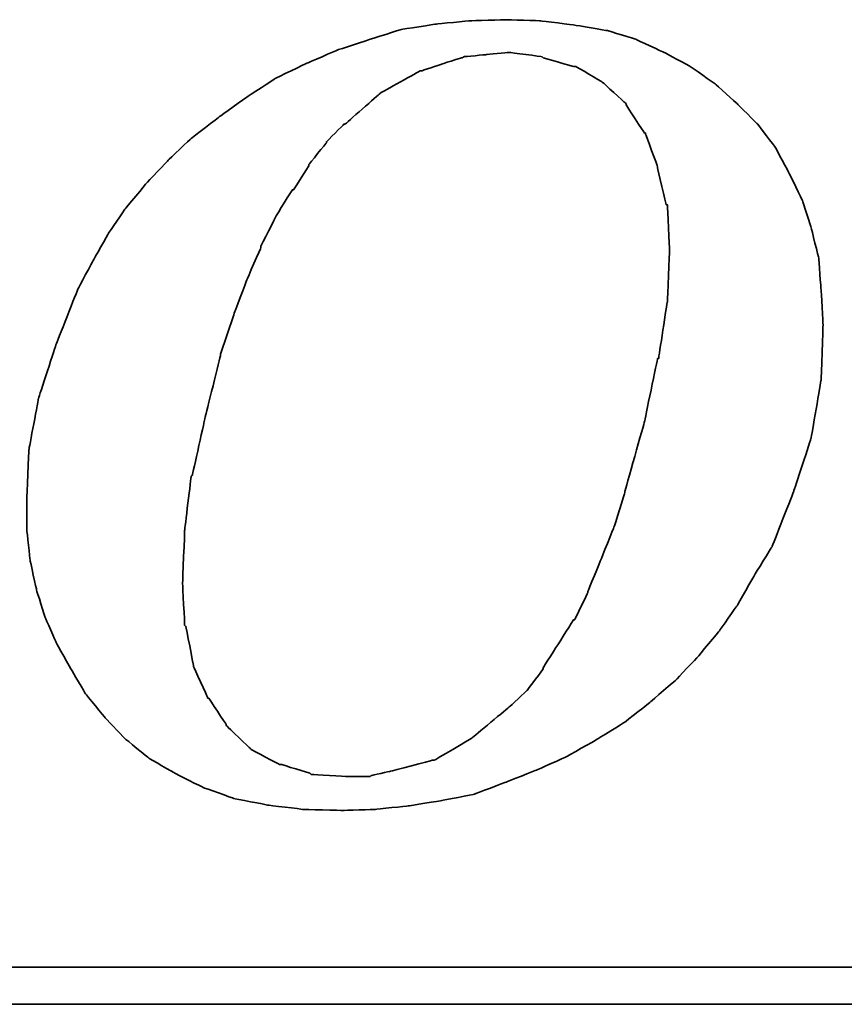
# Model space of a CAD drawing. Header units: inches. Extents: x 28 to 245, y 52 to 171.
# Tile 43 of 49: x 203.86 to 206.51, y 111.65 to 114.82. Entities that reach past the tile are written whole.
import ezdxf

# ---------------------------------------------------------------- set-up
doc = ezdxf.new("R2010")
doc.units = ezdxf.units.IN
doc.header["$LTSCALE"] = 0.1
doc.layers.add('layer 1', color=7, linetype='Continuous')

# ---------------------------------------------------------------- blocks, each defined once
blk = doc.blocks.new('TBI MOTION logo(完整正式版)')
at = {"layer": 'layer 1', "color": 22, "lineweight": 35}
for points, knots in [([(35.79625, -6.98375), (35.79625, -6.98375), (36.23125, -7.43875), (36.23125, -7.43875), (36.23125, -7.43875), (36.23125, -7.43875), (36.75625, -7.87125), (36.75625, -7.87125), (36.75625, -7.87125), (36.75625, -7.87125), (37.33125, -8.20375), (37.33125, -8.20375), (37.33125, -8.20375), (37.33125, -8.20375), (37.95625, -8.51875), (37.95625, -8.51875), (37.95625, -8.51875), (37.95625, -8.51875), (38.62625, -8.75875), (38.62625, -8.75875), (38.62625, -8.75875), (38.62625, -8.75875), (39.37125, -8.90375), (39.37125, -8.90375), (39.37125, -8.90375), (39.37125, -8.90375), (40.14125, -8.99875), (40.14125, -8.99875), (40.14125, -8.99875), (40.14125, -8.99875), (41.02625, -9.02375), (41.02625, -9.02375), (41.02625, -9.02375), (41.02625, -9.02375), (41.74625, -8.99875), (41.74625, -8.99875), (41.74625, -8.99875), (41.74625, -8.99875), (42.46625, -8.92375), (42.46625, -8.92375), (42.46625, -8.92375), (42.46625, -8.92375), (43.21125, -8.80625), (43.21125, -8.80625), (43.21125, -8.80625), (43.21125, -8.80625), (43.93125, -8.66375), (43.93125, -8.66375), (43.93125, -8.66375), (43.93125, -8.66375), (44.62625, -8.39875), (44.62625, -8.39875), (44.62625, -8.39875), (44.62625, -8.39875), (45.29625, -8.13375), (45.29625, -8.13375), (45.29625, -8.13375), (45.29625, -8.13375), (45.94625, -7.84375), (45.94625, -7.84375), (45.94625, -7.84375), (45.94625, -7.84375), (46.61625, -7.46375), (46.61625, -7.46375), (46.61625, -7.46375), (46.61625, -7.46375), (47.24125, -7.07875), (47.24125, -7.07875), (47.24125, -7.07875), (47.24125, -7.07875), (47.81625, -6.62375), (47.81625, -6.62375), (47.81625, -6.62375), (47.81625, -6.62375), (48.36875, -6.14375), (48.36875, -6.14375), (48.36875, -6.14375), (48.36875, -6.14375), (48.84625, -5.64125), (48.84625, -5.64125), (48.84625, -5.64125), (48.84625, -5.64125), (49.32625, -5.06375), (49.32625, -5.06375), (49.32625, -5.06375), (49.32625, -5.06375), (49.71125, -4.51374), (49.71125, -4.51374), (49.71125, -4.51374), (49.71125, -4.51374), (50.09625, -3.83874), (50.09625, -3.83874), (50.09625, -3.83874), (50.09625, -3.83874), (50.48125, -3.21374), (50.48125, -3.21374), (50.48125, -3.21374), (50.48125, -3.21374), (50.96125, -1.99125), (50.96125, -1.99125), (50.96125, -1.99125), (50.96125, -1.99125), (51.34375, -0.81875), (51.34375, -0.81875), (51.34375, -0.81875), (51.34375, -0.81875), (51.56125, 0.45624), (51.56125, 0.45624), (51.56125, 0.45624), (51.56125, 0.45624), (51.60625, 1.67624), (51.60625, 1.67624), (51.60625, 1.67624), (51.60625, 1.67624), (51.56125, 2.44625), (51.56125, 2.44625), (51.56125, 2.44625), (51.56125, 2.44625), (51.51125, 3.14125), (51.51125, 3.14125), (51.51125, 3.14125), (51.51125, 3.14125), (51.34375, 3.81125), (51.34375, 3.81125), (51.34375, 3.81125), (51.34375, 3.81125), (51.15125, 4.41125), (51.15125, 4.41125), (51.15125, 4.41125), (51.15125, 4.41125), (50.86125, 5.01125), (50.86125, 5.01125), (50.86125, 5.01125), (50.86125, 5.01125), (50.55125, 5.58875), (50.55125, 5.58875), (50.55125, 5.58875), (50.55125, 5.58875), (50.16625, 6.09125), (50.16625, 6.09125), (50.16625, 6.09125), (50.16625, 6.09125), (49.71125, 6.54875), (49.71125, 6.54875), (49.71125, 6.54875), (49.71125, 6.54875), (49.23125, 6.98125), (49.23125, 6.98125), (49.23125, 6.98125), (49.23125, 6.98125), (48.67875, 7.36625), (48.67875, 7.36625), (48.67875, 7.36625), (48.67875, 7.36625), (48.10375, 7.67625), (48.10375, 7.67625), (48.10375, 7.67625), (48.10375, 7.67625), (47.48125, 7.96375), (47.48125, 7.96375), (47.48125, 7.96375), (47.48125, 7.96375), (46.85625, 8.15625), (46.85625, 8.15625), (46.85625, 8.15625), (46.85625, 8.15625), (46.13625, 8.27624), (46.13625, 8.27624), (46.13625, 8.27624), (46.13625, 8.27624), (45.39125, 8.37125), (45.39125, 8.37125), (45.39125, 8.37125), (45.39125, 8.37125), (44.62625, 8.39624), (44.62625, 8.39624), (44.62625, 8.39624), (44.62625, 8.39624), (43.83625, 8.37125), (43.83625, 8.37125), (43.83625, 8.37125), (43.83625, 8.37125), (43.09125, 8.30125), (43.09125, 8.30125), (43.09125, 8.30125), (43.09125, 8.30125), (42.32125, 8.18125), (42.32125, 8.18125), (42.32125, 8.18125), (42.32125, 8.18125), (41.62875, 7.96375), (41.62875, 7.96375), (41.62875, 7.96375), (41.62875, 7.96375), (40.90625, 7.72625), (40.90625, 7.72625), (40.90625, 7.72625), (40.90625, 7.72625), (40.23624, 7.43625), (40.23624, 7.43625), (40.23624, 7.43625), (40.23624, 7.43625), (39.54124, 7.10125), (39.54124, 7.10125), (39.54124, 7.10125), (39.54124, 7.10125), (38.91625, 6.69125), (38.91625, 6.69125), (38.91625, 6.69125), (38.91625, 6.69125), (38.31625, 6.26125), (38.31625, 6.26125), (38.31625, 6.26125), (38.31625, 6.26125), (37.69125, 5.78125), (37.69125, 5.78125), (37.69125, 5.78125), (37.69125, 5.78125), (37.18625, 5.30125), (37.18625, 5.30125), (37.18625, 5.30125), (37.18625, 5.30125), (36.70625, 4.79624), (36.70625, 4.79624), (36.70625, 4.79624), (36.70625, 4.79624), (36.23125, 4.22125), (36.23125, 4.22125), (36.23125, 4.22125), (36.23125, 4.22125), (35.87124, 3.69375), (35.87124, 3.69375), (35.87124, 3.69375), (35.87124, 3.69375), (35.53125, 3.09125), (35.53125, 3.09125), (35.53125, 3.09125), (35.53125, 3.09125), (35.19875, 2.47125), (35.19875, 2.47125), (35.19875, 2.47125), (35.19875, 2.47125), (34.71625, 1.24625), (34.71625, 1.24625), (34.71625, 1.24625), (34.71625, 1.24625), (34.33125, 0.06874), (34.33125, 0.06874), (34.33125, 0.06874), (34.33125, 0.06874), (34.11625, -1.07875), (34.11625, -1.07875), (34.11625, -1.07875), (34.11625, -1.07875), (34.07125, -2.15875), (34.07125, -2.15875), (34.07125, -2.15875), (34.07125, -2.15875), (34.07125, -2.85375), (34.07125, -2.85375), (34.07125, -2.85375), (34.07125, -2.85375), (34.14125, -3.50375), (34.14125, -3.50375), (34.14125, -3.50375), (34.14125, -3.50375), (34.28625, -4.17375), (34.28625, -4.17375), (34.28625, -4.17375), (34.28625, -4.17375), (34.47625, -4.77624), (34.47625, -4.77624), (34.47625, -4.77624), (34.47625, -4.77624), (34.71625, -5.32625), (34.71625, -5.32625), (34.71625, -5.32625), (34.71625, -5.32625), (35.05375, -5.92875), (35.05375, -5.92875), (35.05375, -5.92875), (35.05375, -5.92875), (35.36375, -6.45375), (35.36375, -6.45375), (35.36375, -6.45375), (35.36375, -6.45375), (35.79625, -6.98375), (35.79625, -6.98375)], [0, 0, 0, 0, 0.01388889, 0.01388889, 0.01388889, 0.0138889, 0.02777778, 0.02777778, 0.02777778, 0.02777779, 0.04166667, 0.04166667, 0.04166667, 0.04166668, 0.05555556, 0.05555556, 0.05555556, 0.05555557, 0.06944444, 0.06944444, 0.06944444, 0.06944445, 0.08333333, 0.08333333, 0.08333333, 0.08333334, 0.09722222, 0.09722222, 0.09722222, 0.09722223, 0.11111111, 0.11111111, 0.11111111, 0.11111112, 0.125, 0.125, 0.125, 0.12500001, 0.13888889, 0.13888889, 0.13888889, 0.1388889, 0.15277778, 0.15277778, 0.15277778, 0.15277779, 0.16666667, 0.16666667, 0.16666667, 0.16666668, 0.18055556, 0.18055556, 0.18055556, 0.18055557, 0.19444444, 0.19444444, 0.19444444, 0.19444445, 0.20833333, 0.20833333, 0.20833333, 0.20833334, 0.22222222, 0.22222222, 0.22222222, 0.22222223, 0.23611111, 0.23611111, 0.23611111, 0.23611112, 0.25, 0.25, 0.25, 0.25000001, 0.26388889, 0.26388889, 0.26388889, 0.2638889, 0.27777778, 0.27777778, 0.27777778, 0.27777779, 0.29166667, 0.29166667, 0.29166667, 0.29166668, 0.30555556, 0.30555556, 0.30555556, 0.30555557, 0.31944444, 0.31944444, 0.31944444, 0.31944445, 0.33333333, 0.33333333, 0.33333333, 0.33333334, 0.34722222, 0.34722222, 0.34722222, 0.34722223, 0.36111111, 0.36111111, 0.36111111, 0.36111112, 0.375, 0.375, 0.375, 0.37500001, 0.38888889, 0.38888889, 0.38888889, 0.3888889, 0.40277778, 0.40277778, 0.40277778, 0.40277779, 0.41666667, 0.41666667, 0.41666667, 0.41666668, 0.43055556, 0.43055556, 0.43055556, 0.43055557, 0.44444444, 0.44444444, 0.44444444, 0.44444445, 0.45833333, 0.45833333, 0.45833333, 0.45833334, 0.47222222, 0.47222222, 0.47222222, 0.47222223, 0.48611111, 0.48611111, 0.48611111, 0.48611112, 0.5, 0.5, 0.5, 0.50000001, 0.51388889, 0.51388889, 0.51388889, 0.5138889, 0.52777778, 0.52777778, 0.52777778, 0.52777779, 0.54166667, 0.54166667, 0.54166667, 0.54166668, 0.55555556, 0.55555556, 0.55555556, 0.55555557, 0.56944444, 0.56944444, 0.56944444, 0.56944445, 0.58333333, 0.58333333, 0.58333333, 0.58333334, 0.59722222, 0.59722222, 0.59722222, 0.59722223, 0.61111111, 0.61111111, 0.61111111, 0.61111112, 0.625, 0.625, 0.625, 0.62500001, 0.63888889, 0.63888889, 0.63888889, 0.6388889, 0.65277778, 0.65277778, 0.65277778, 0.65277779, 0.66666667, 0.66666667, 0.66666667, 0.66666668, 0.68055556, 0.68055556, 0.68055556, 0.68055557, 0.69444444, 0.69444444, 0.69444444, 0.69444445, 0.70833333, 0.70833333, 0.70833333, 0.70833334, 0.72222222, 0.72222222, 0.72222222, 0.72222223, 0.73611111, 0.73611111, 0.73611111, 0.73611112, 0.75, 0.75, 0.75, 0.75000001, 0.76388889, 0.76388889, 0.76388889, 0.7638889, 0.77777778, 0.77777778, 0.77777778, 0.77777779, 0.79166667, 0.79166667, 0.79166667, 0.79166668, 0.80555556, 0.80555556, 0.80555556, 0.80555557, 0.81944444, 0.81944444, 0.81944444, 0.81944445, 0.83333333, 0.83333333, 0.83333333, 0.83333334, 0.84722222, 0.84722222, 0.84722222, 0.84722223, 0.86111111, 0.86111111, 0.86111111, 0.86111112, 0.875, 0.875, 0.875, 0.87500001, 0.88888889, 0.88888889, 0.88888889, 0.8888889, 0.90277778, 0.90277778, 0.90277778, 0.90277779, 0.91666667, 0.91666667, 0.91666667, 0.91666668, 0.93055556, 0.93055556, 0.93055556, 0.93055557, 0.94444444, 0.94444444, 0.94444444, 0.94444445, 0.95833333, 0.95833333, 0.95833333, 0.95833334, 0.97222222, 0.97222222, 0.97222222, 0.97222223, 0.98611111, 0.98611111, 0.98611111, 0.98611112, 1, 1, 1, 1]), ([(38.33875, 1.03124), (38.33875, 1.03124), (38.62625, 1.89625), (38.62625, 1.89625), (38.62625, 1.89625), (38.62625, 1.89625), (38.91625, 2.66375), (38.91625, 2.66375), (38.91625, 2.66375), (38.91625, 2.66375), (39.22625, 3.38125), (39.22625, 3.38125), (39.22625, 3.38125), (39.22625, 3.38125), (39.22625, 3.40624), (39.22625, 3.40624), (39.22625, 3.40624), (39.22625, 3.40624), (39.56124, 4.07624), (39.56124, 4.07624), (39.56124, 4.07624), (39.56124, 4.07624), (39.92125, 4.65125), (39.92125, 4.65125), (39.92125, 4.65125), (39.92125, 4.65125), (39.94625, 4.65125), (39.94625, 4.65125), (39.94625, 4.65125), (39.94625, 4.65125), (40.28125, 5.17875), (40.28125, 5.17875), (40.28125, 5.17875), (40.28125, 5.17875), (40.28125, 5.20375), (40.28125, 5.20375), (40.28125, 5.20375), (40.28125, 5.20375), (40.66875, 5.68625), (40.66875, 5.68625), (40.66875, 5.68625), (40.66875, 5.68625), (40.66875, 5.70625), (40.66875, 5.70625), (40.66875, 5.70625), (40.66875, 5.70625), (41.05124, 6.09125), (41.05124, 6.09125), (41.05124, 6.09125), (41.05124, 6.09125), (41.07625, 6.09125), (41.07625, 6.09125), (41.07625, 6.09125), (41.07625, 6.09125), (41.84125, 6.76625), (41.84125, 6.76625), (41.84125, 6.76625), (41.84125, 6.76625), (41.86625, 6.78625), (41.86625, 6.78625), (41.86625, 6.78625), (41.86625, 6.78625), (42.73125, 7.26624), (42.73125, 7.26624), (42.73125, 7.26624), (42.73125, 7.26624), (42.75625, 7.26624), (42.75625, 7.26624), (42.75625, 7.26624), (42.75625, 7.26624), (43.18625, 7.41125), (43.18625, 7.41125), (43.18625, 7.41125), (43.18625, 7.41125), (43.64125, 7.55625), (43.64125, 7.55625), (43.64125, 7.55625), (43.64125, 7.55625), (43.66625, 7.55625), (43.66625, 7.55625), (43.66625, 7.55625), (43.66625, 7.55625), (43.69125, 7.58124), (43.69125, 7.58124), (43.69125, 7.58124), (43.69125, 7.58124), (44.19125, 7.62625), (44.19125, 7.62625), (44.19125, 7.62625), (44.19125, 7.62625), (44.67125, 7.67625), (44.67125, 7.67625), (44.67125, 7.67625), (44.67125, 7.67625), (44.69625, 7.67625), (44.69625, 7.67625), (44.69625, 7.67625), (44.69625, 7.67625), (45.41875, 7.58124), (45.41875, 7.58124), (45.41875, 7.58124), (45.41875, 7.58124), (45.44125, 7.55625), (45.44125, 7.55625), (45.44125, 7.55625), (45.44125, 7.55625), (46.11125, 7.36625), (46.11125, 7.36625), (46.11125, 7.36625), (46.11125, 7.36625), (46.13625, 7.36625), (46.13625, 7.36625), (46.13625, 7.36625), (46.13625, 7.36625), (46.15875, 7.36625), (46.15875, 7.36625), (46.15875, 7.36625), (46.15875, 7.36625), (46.73625, 7.02624), (46.73625, 7.02624), (46.73625, 7.02624), (46.73625, 7.02624), (46.76125, 7.00624), (46.76125, 7.00624), (46.76125, 7.00624), (46.76125, 7.00624), (47.24125, 6.57124), (47.24125, 6.57124), (47.24125, 6.57124), (47.24125, 6.57124), (47.26625, 6.54875), (47.26625, 6.54875), (47.26625, 6.54875), (47.26625, 6.54875), (47.26625, 6.52375), (47.26625, 6.52375), (47.26625, 6.52375), (47.26625, 6.52375), (47.67375, 5.89875), (47.67375, 5.89875), (47.67375, 5.89875), (47.67375, 5.89875), (47.69625, 5.89875), (47.69625, 5.89875), (47.69625, 5.89875), (47.69625, 5.89875), (47.69625, 5.87625), (47.69625, 5.87625), (47.69625, 5.87625), (47.69625, 5.87625), (47.96125, 5.15625), (47.96125, 5.15625), (47.96125, 5.15625), (47.96125, 5.15625), (47.96125, 5.13125), (47.96125, 5.13125), (47.96125, 5.13125), (47.96125, 5.13125), (48.15125, 4.31875), (48.15125, 4.31875), (48.15125, 4.31875), (48.15125, 4.31875), (48.17625, 4.31875), (48.17625, 4.31875), (48.17625, 4.31875), (48.17625, 4.31875), (48.17625, 4.29125), (48.17625, 4.29125), (48.17625, 4.29125), (48.17625, 4.29125), (48.22625, 3.33125), (48.22625, 3.33125), (48.22625, 3.33125), (48.22625, 3.33125), (48.22625, 3.30875), (48.22625, 3.30875), (48.22625, 3.30875), (48.22625, 3.30875), (48.17625, 2.20624), (48.17625, 2.20624), (48.17625, 2.20624), (48.17625, 2.20624), (48.17625, 2.18124), (48.17625, 2.18124), (48.17625, 2.18124), (48.17625, 2.18124), (47.98375, 0.93624), (47.98375, 0.93624), (47.98375, 0.93624), (47.98375, 0.93624), (47.96125, 0.93624), (47.96125, 0.93624), (47.96125, 0.93624), (47.96125, 0.93624), (47.67375, -0.45874), (47.67375, -0.45874), (47.67375, -0.45874), (47.67375, -0.45874), (47.24125, -1.99125), (47.24125, -1.99125), (47.24125, -1.99125), (47.24125, -1.99125), (47.24125, -2.01874), (47.24125, -2.01874), (47.24125, -2.01874), (47.24125, -2.01874), (47.00125, -2.78375), (47.00125, -2.78375), (47.00125, -2.78375), (47.00125, -2.78375), (46.71125, -3.50375), (46.71125, -3.50375), (46.71125, -3.50375), (46.71125, -3.50375), (46.42625, -4.19875), (46.42625, -4.19875), (46.42625, -4.19875), (46.42625, -4.19875), (46.42625, -4.22375), (46.42625, -4.22375), (46.42625, -4.22375), (46.42625, -4.22375), (46.13625, -4.82374), (46.13625, -4.82374), (46.13625, -4.82374), (46.13625, -4.82374), (46.11125, -4.82374), (46.11125, -4.82374), (46.11125, -4.82374), (46.11125, -4.82374), (45.77625, -5.35125), (45.77625, -5.35125), (45.77625, -5.35125), (45.77625, -5.35125), (45.44125, -5.87875), (45.44125, -5.87875), (45.44125, -5.87875), (45.44125, -5.87875), (45.44125, -5.90375), (45.44125, -5.90375), (45.44125, -5.90375), (45.44125, -5.90375), (45.10625, -6.35875), (45.10625, -6.35875), (45.10625, -6.35875), (45.10625, -6.35875), (45.08125, -6.38375), (45.08125, -6.38375), (45.08125, -6.38375), (45.08125, -6.38375), (44.69625, -6.74375), (44.69625, -6.74375), (44.69625, -6.74375), (44.69625, -6.74375), (43.88375, -7.41625), (43.88375, -7.41625), (43.88375, -7.41625), (43.88375, -7.41625), (43.85625, -7.43875), (43.85625, -7.43875), (43.85625, -7.43875), (43.85625, -7.43875), (43.04125, -7.91875), (43.04125, -7.91875), (43.04125, -7.91875), (43.04125, -7.91875), (43.01625, -7.91875), (43.01625, -7.91875), (43.01625, -7.91875), (43.01625, -7.91875), (42.99625, -7.91875), (42.99625, -7.91875), (42.99625, -7.91875), (42.99625, -7.91875), (42.08125, -8.15875), (42.08125, -8.15875), (42.08125, -8.15875), (42.08125, -8.15875), (41.65125, -8.25625), (41.65125, -8.25625), (41.65125, -8.25625), (41.65125, -8.25625), (41.62875, -8.27875), (41.62875, -8.27875), (41.62875, -8.27875), (41.62875, -8.27875), (41.60125, -8.27875), (41.60125, -8.27875), (41.60125, -8.27875), (41.60125, -8.27875), (41.12125, -8.27875), (41.12125, -8.27875), (41.12125, -8.27875), (41.12125, -8.27875), (40.35624, -8.23125), (40.35624, -8.23125), (40.35624, -8.23125), (40.35624, -8.23125), (40.33125, -8.23125), (40.33125, -8.23125), (40.33125, -8.23125), (40.33125, -8.23125), (40.30625, -8.20375), (40.30625, -8.20375), (40.30625, -8.20375), (40.30625, -8.20375), (39.68375, -8.01375), (39.68375, -8.01375), (39.68375, -8.01375), (39.68375, -8.01375), (39.66124, -8.01375), (39.66124, -8.01375), (39.66124, -8.01375), (39.66124, -8.01375), (39.63625, -8.01375), (39.63625, -8.01375), (39.63625, -8.01375), (39.63625, -8.01375), (39.01125, -7.67875), (39.01125, -7.67875), (39.01125, -7.67875), (39.01125, -7.67875), (38.98875, -7.65375), (38.98875, -7.65375), (38.98875, -7.65375), (38.98875, -7.65375), (38.48625, -7.17375), (38.48625, -7.17375), (38.48625, -7.17375), (38.48625, -7.17375), (38.45875, -7.14875), (38.45875, -7.14875), (38.45875, -7.14875), (38.45875, -7.14875), (38.45875, -7.12875), (38.45875, -7.12875), (38.45875, -7.12875), (38.45875, -7.12875), (38.07625, -6.54875), (38.07625, -6.54875), (38.07625, -6.54875), (38.07625, -6.54875), (38.05125, -6.54875), (38.05125, -6.54875), (38.05125, -6.54875), (38.05125, -6.54875), (38.05125, -6.52875), (38.05125, -6.52875), (38.05125, -6.52875), (38.05125, -6.52875), (37.74125, -5.85375), (37.74125, -5.85375), (37.74125, -5.85375), (37.74125, -5.85375), (37.74125, -5.82875), (37.74125, -5.82875), (37.74125, -5.82875), (37.74125, -5.82875), (37.57375, -4.96875), (37.57375, -4.96875), (37.57375, -4.96875), (37.57375, -4.96875), (37.54625, -4.94375), (37.54625, -4.94375), (37.54625, -4.94375), (37.54625, -4.94375), (37.50125, -4.03375), (37.50125, -4.03375), (37.50125, -4.03375), (37.50125, -4.03375), (37.50125, -4.00875), (37.50125, -4.00875), (37.50125, -4.00875), (37.50125, -4.00875), (37.54625, -2.85375), (37.54625, -2.85375), (37.54625, -2.85375), (37.54625, -2.85375), (37.69125, -1.65875), (37.69125, -1.65875), (37.69125, -1.65875), (37.69125, -1.65875), (37.71624, -1.63375), (37.71624, -1.63375), (37.71624, -1.63375), (37.71624, -1.63375), (38.00375, -0.33875), (38.00375, -0.33875), (38.00375, -0.33875), (38.00375, -0.33875), (38.33875, 1.00624), (38.33875, 1.00624), (38.33875, 1.00624), (38.33875, 1.00624), (38.33875, 1.03124), (38.33875, 1.03124)], [0, 0, 0, 0, 0.01010101, 0.01010101, 0.01010101, 0.01010102, 0.02020202, 0.02020202, 0.02020202, 0.02020203, 0.03030303, 0.03030303, 0.03030303, 0.03030304, 0.04040404, 0.04040404, 0.04040404, 0.04040405, 0.05050505, 0.05050505, 0.05050505, 0.05050506, 0.06060606, 0.06060606, 0.06060606, 0.06060607, 0.07070707, 0.07070707, 0.07070707, 0.07070708, 0.08080808, 0.08080808, 0.08080808, 0.08080809, 0.09090909, 0.09090909, 0.09090909, 0.0909091, 0.1010101, 0.1010101, 0.1010101, 0.10101011, 0.11111111, 0.11111111, 0.11111111, 0.11111112, 0.12121212, 0.12121212, 0.12121212, 0.12121213, 0.13131313, 0.13131313, 0.13131313, 0.13131314, 0.14141414, 0.14141414, 0.14141414, 0.14141415, 0.15151515, 0.15151515, 0.15151515, 0.15151516, 0.16161616, 0.16161616, 0.16161616, 0.16161617, 0.17171717, 0.17171717, 0.17171717, 0.17171718, 0.18181818, 0.18181818, 0.18181818, 0.18181819, 0.19191919, 0.19191919, 0.19191919, 0.1919192, 0.2020202, 0.2020202, 0.2020202, 0.20202021, 0.21212121, 0.21212121, 0.21212121, 0.21212122, 0.22222222, 0.22222222, 0.22222222, 0.22222223, 0.23232323, 0.23232323, 0.23232323, 0.23232324, 0.24242424, 0.24242424, 0.24242424, 0.24242425, 0.25252525, 0.25252525, 0.25252525, 0.25252526, 0.26262626, 0.26262626, 0.26262626, 0.26262627, 0.27272727, 0.27272727, 0.27272727, 0.27272728, 0.28282828, 0.28282828, 0.28282828, 0.28282829, 0.29292929, 0.29292929, 0.29292929, 0.2929293, 0.3030303, 0.3030303, 0.3030303, 0.30303031, 0.31313131, 0.31313131, 0.31313131, 0.31313132, 0.32323232, 0.32323232, 0.32323232, 0.32323233, 0.33333333, 0.33333333, 0.33333333, 0.33333334, 0.34343434, 0.34343434, 0.34343434, 0.34343435, 0.35353535, 0.35353535, 0.35353535, 0.35353536, 0.36363636, 0.36363636, 0.36363636, 0.36363637, 0.37373737, 0.37373737, 0.37373737, 0.37373738, 0.38383838, 0.38383838, 0.38383838, 0.38383839, 0.39393939, 0.39393939, 0.39393939, 0.3939394, 0.4040404, 0.4040404, 0.4040404, 0.40404041, 0.41414141, 0.41414141, 0.41414141, 0.41414142, 0.42424242, 0.42424242, 0.42424242, 0.42424243, 0.43434343, 0.43434343, 0.43434343, 0.43434344, 0.44444444, 0.44444444, 0.44444444, 0.44444445, 0.45454545, 0.45454545, 0.45454545, 0.45454546, 0.46464646, 0.46464646, 0.46464646, 0.46464647, 0.47474747, 0.47474747, 0.47474747, 0.47474748, 0.48484848, 0.48484848, 0.48484848, 0.48484849, 0.49494949, 0.49494949, 0.49494949, 0.4949495, 0.50505051, 0.50505051, 0.50505051, 0.50505052, 0.51515152, 0.51515152, 0.51515152, 0.51515153, 0.52525253, 0.52525253, 0.52525253, 0.52525254, 0.53535354, 0.53535354, 0.53535354, 0.53535355, 0.54545455, 0.54545455, 0.54545455, 0.54545456, 0.55555556, 0.55555556, 0.55555556, 0.55555557, 0.56565657, 0.56565657, 0.56565657, 0.56565658, 0.57575758, 0.57575758, 0.57575758, 0.57575759, 0.58585859, 0.58585859, 0.58585859, 0.5858586, 0.5959596, 0.5959596, 0.5959596, 0.59595961, 0.60606061, 0.60606061, 0.60606061, 0.60606062, 0.61616162, 0.61616162, 0.61616162, 0.61616163, 0.62626263, 0.62626263, 0.62626263, 0.62626264, 0.63636364, 0.63636364, 0.63636364, 0.63636365, 0.64646465, 0.64646465, 0.64646465, 0.64646466, 0.65656566, 0.65656566, 0.65656566, 0.65656567, 0.66666667, 0.66666667, 0.66666667, 0.66666668, 0.67676768, 0.67676768, 0.67676768, 0.67676769, 0.68686869, 0.68686869, 0.68686869, 0.6868687, 0.6969697, 0.6969697, 0.6969697, 0.69696971, 0.70707071, 0.70707071, 0.70707071, 0.70707072, 0.71717172, 0.71717172, 0.71717172, 0.71717173, 0.72727273, 0.72727273, 0.72727273, 0.72727274, 0.73737374, 0.73737374, 0.73737374, 0.73737375, 0.74747475, 0.74747475, 0.74747475, 0.74747476, 0.75757576, 0.75757576, 0.75757576, 0.75757577, 0.76767677, 0.76767677, 0.76767677, 0.76767678, 0.77777778, 0.77777778, 0.77777778, 0.77777779, 0.78787879, 0.78787879, 0.78787879, 0.7878788, 0.7979798, 0.7979798, 0.7979798, 0.79797981, 0.80808081, 0.80808081, 0.80808081, 0.80808082, 0.81818182, 0.81818182, 0.81818182, 0.81818183, 0.82828283, 0.82828283, 0.82828283, 0.82828284, 0.83838384, 0.83838384, 0.83838384, 0.83838385, 0.84848485, 0.84848485, 0.84848485, 0.84848486, 0.85858586, 0.85858586, 0.85858586, 0.85858587, 0.86868687, 0.86868687, 0.86868687, 0.86868688, 0.87878788, 0.87878788, 0.87878788, 0.87878789, 0.88888889, 0.88888889, 0.88888889, 0.8888889, 0.8989899, 0.8989899, 0.8989899, 0.89898991, 0.90909091, 0.90909091, 0.90909091, 0.90909092, 0.91919192, 0.91919192, 0.91919192, 0.91919193, 0.92929293, 0.92929293, 0.92929293, 0.92929294, 0.93939394, 0.93939394, 0.93939394, 0.93939395, 0.94949495, 0.94949495, 0.94949495, 0.94949496, 0.95959596, 0.95959596, 0.95959596, 0.95959597, 0.96969697, 0.96969697, 0.96969697, 0.96969698, 0.97979798, 0.97979798, 0.97979798, 0.97979799, 0.98989899, 0.98989899, 0.98989899, 0.989899, 1, 1, 1, 1]), ([(75.90875, -9.47875), (75.90875, -9.47875), (75.90875, -12.28625), (75.90875, -12.28625), (75.90875, -12.28625), (75.90875, -12.28625), (75.90875, -12.47875), (75.90875, -12.47875), (75.90875, -12.47875), (75.90875, -12.47875), (75.71625, -12.47875), (75.71625, -12.47875), (75.71625, -12.47875), (75.71625, -12.47875), (-88.32875, -12.47875), (-88.32875, -12.47875), (-88.32875, -12.47875), (-88.32875, -12.47875), (-88.32875, -13.29375), (-88.32875, -13.29375), (-88.32875, -13.29375), (-88.32875, -13.29375), (82.89125, -13.29375), (82.89125, -13.29375), (82.89125, -13.29375), (82.89125, -13.29375), (75.90875, -9.47875), (75.90875, -9.47875)], [0, 0, 0, 0, 0.14285714, 0.14285714, 0.14285714, 0.14285715, 0.28571429, 0.28571429, 0.28571429, 0.2857143, 0.42857143, 0.42857143, 0.42857143, 0.42857144, 0.57142857, 0.57142857, 0.57142857, 0.57142858, 0.71428571, 0.71428571, 0.71428571, 0.71428572, 0.85714286, 0.85714286, 0.85714286, 0.85714287, 1, 1, 1, 1])]:
    blk.add_open_spline(points, degree=3, knots=knots, dxfattribs=at)

msp = doc.modelspace()

# ---------------------------------------------------------------- block references
at = {"xscale": 0.1462860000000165, "yscale": 0.1462860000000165, "zscale": 0.1462860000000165}
msp.add_blockref('TBI MOTION logo(完整正式版)', (198.8961, 113.5966), dxfattribs=at)

doc.saveas('drawing.dxf')
